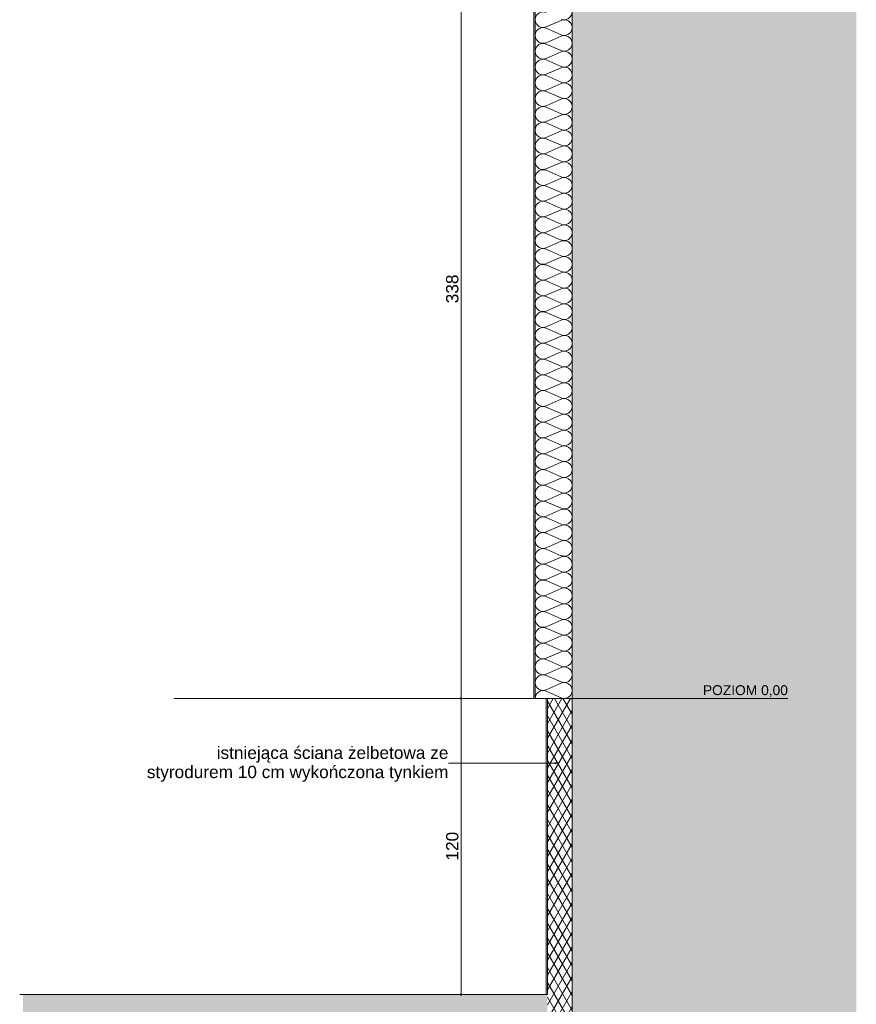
# Paper-space layout 'AD-06. DETAL KANAŁU UPUSTOWEGO ZEWNĘTRZNEGO' of a CAD drawing. Header units: millimetres. Extents: x 0 to 900, y 0 to 600.
# Tile 8 of 24: x 256 to 426, y 201 to 400. Entities that reach past the tile are written whole.
import ezdxf
from ezdxf.xclip import XClip

# ---------------------------------------------------------------- set-up
doc = ezdxf.new("R2010")
doc.units = ezdxf.units.MM
doc.header["$MEASUREMENT"] = 0
doc.header["$XCLIPFRAME"] = 0
for name, color, linetype, lineweight in [('0_Nr_pióra__1', 7, 'Continuous', 20), ('A_linie_Nr_pióra__1', 7, 'Continuous', 20), ('A_opisy EN_Nr_pióra__1', 7, 'Continuous', 20), ('A_ściany proj_Nr_pióra__1', 7, 'Continuous', 20), ('A_ściany_Nr_pióra__1', 7, 'Continuous', 20)]:
    doc.layers.add(name, color=color, linetype=linetype, lineweight=lineweight)
for name, color, linetype, lineweight, true_color in [('0_Nr_pióra__6', 7, 'Continuous', 13, 0xa9a9a9), ('A_linie_Nr_pióra__7', 7, 'Continuous', 18, 0x171717), ('A_opisy EN_Nr_pióra__170', 7, 'Continuous', 5, 0x1c1c1c), ('A_opisy EN_Nr_pióra__7', 7, 'Continuous', 18, 0x171717), ('A_opisy PL_Nr_pióra__249', 7, 'Continuous', 5, 0x191919), ('A_sciany_Nr_pióra__10', 7, 'Continuous', 13, 0x4b4b4b), ('A_ściany proj_Nr_pióra__10', 7, 'Continuous', 13, 0x4b4b4b)]:
    doc.layers.add(name, color=color, linetype=linetype, lineweight=lineweight, true_color=true_color)
for name, color, linetype in [('A_podrys', 7, 'Continuous'), ('A_ściany', 7, 'Continuous'), ('A_ściany proj', 7, 'Continuous')]:
    doc.layers.add(name, color=color, linetype=linetype)
doc.styles.add('STYL_AUTOMATYCZNY_1', font='arial.ttf')
doc.styles.add('STYL_AUTOMATYCZNY_4', font='arial.ttf')

# ---------------------------------------------------------------- blocks, each defined once
blk = doc.blocks.new('Rysunek_4_4', base_point=(-12928.01, -6941.56))
at = {"linetype": 'Continuous', "lineweight": 0, "true_color": 0xa9a9a9}
for points in [[(345.67, 262.75), (345.67, 262.71), (345.7, 262.67), (345.74, 262.64), (345.79, 262.63), (345.84, 262.64), (345.88, 262.67), (345.91, 262.71), (345.92, 262.75), (345.91, 262.8), (345.88, 262.84), (345.84, 262.87), (345.79, 262.88), (345.74, 262.87), (345.7, 262.84), (345.67, 262.8)], [(345.67, 202.75), (345.67, 202.71), (345.7, 202.67), (345.74, 202.64), (345.79, 202.63), (345.84, 202.64), (345.88, 202.67), (345.91, 202.71), (345.92, 202.75), (345.91, 202.8), (345.88, 202.84), (345.84, 202.87), (345.79, 202.88), (345.74, 202.87), (345.7, 202.84), (345.67, 202.8)]]:
    blk.add_hatch(color=253, dxfattribs=at).paths.add_polyline_path(points)
at = {"layer": 'A_ściany', "linetype": 'Continuous', "lineweight": 0, "true_color": 0x000000}
blk.add_hatch(color=18, dxfattribs=at).paths.add_polyline_path([(368.31, 27.75), (425.93, 27.75), (425.93, 595.1), (368.31, 595.1)])
at = {"layer": 'A_ściany proj', "linetype": 'Continuous', "lineweight": 0, "true_color": 0x4b4b4b}
h = blk.add_hatch(dxfattribs=at)
h.set_pattern_fill('batt_insulation_kopia_0004', color=251, style=0, pattern_type=2)
h.set_pattern_definition([(60, (-12928.0144, -6941.5605), (-1.2990381, 0.75), []), (120, (-12928.0144, -6941.5605), (1.2990381, 0.75), [])])
h.paths.add_polyline_path([(368.31, 107.75), (368.31, 262.75), (363.31, 262.75), (363.31, 107.75)])
at = {"layer": 'A_ściany proj', "linetype": 'Continuous', "lineweight": 13}
blk.add_hatch(color=8, dxfattribs=at).paths.add_polyline_path([(257.01, 202.75), (257.01, 168.86), (363.31, 168.86), (363.31, 202.75)])
at = {"layer": '0_Nr_pióra__6', "color": 253, "linetype": 'Continuous', "lineweight": 13, "ltscale": 0.05, "true_color": 0xa9a9a9}
for p, q in [((345.79, 262.88), (345.79, 431.63)), ((345.67, 262.75), (345.32, 262.75)), ((345.79, 202.88), (345.79, 262.63)), ((346.26, 262.75), (345.92, 262.75)), ((345.67, 202.75), (345.32, 202.75)), ((345.79, 202.5), (345.79, 202.63)), ((346.26, 202.75), (345.92, 202.75))]:
    blk.add_line(p, q, dxfattribs=at)
for centre in [(345.79, 262.75), (345.79, 202.75)]:
    blk.add_circle(centre, 0.125, dxfattribs=at)
at = {"layer": 'A_linie_Nr_pióra__1', "color": 7, "linetype": 'Continuous', "lineweight": 20, "ltscale": 0.05}
blk.add_line((256.32, 202.75), (363.31, 202.75), dxfattribs=at)
at = {"layer": 'A_linie_Nr_pióra__7', "color": 250, "linetype": 'Continuous', "lineweight": 18, "ltscale": 0.05, "true_color": 0x171717}
blk.add_line((287.57, 262.75), (412.06, 262.75), dxfattribs=at)
at = {"layer": 'A_opisy EN_Nr_pióra__170', "color": 250, "linetype": 'Continuous', "lineweight": 5, "ltscale": 0.05, "true_color": 0x1c1c1c}
for p, q in [((351.64, 249.64), (343.23, 249.64)), ((364.89, 249.64), (351.64, 249.64))]:
    blk.add_line(p, q, dxfattribs=at)
at = {"layer": 'A_opisy EN_Nr_pióra__7', "color": 250, "linetype": 'Continuous', "lineweight": 18, "ltscale": 0.05, "true_color": 0x171717}
for p, q in [((364.89, 249.52), (364.89, 249.77)), ((365.36, 249.64), (364.89, 249.77)), ((365.36, 249.64), (364.89, 249.52))]:
    blk.add_line(p, q, dxfattribs=at)
at = {"layer": 'A_sciany_Nr_pióra__10', "color": 251, "linetype": 'Continuous', "lineweight": 13, "ltscale": 0.05, "true_color": 0x4b4b4b}
for p, q in [((366.08, 400.14), (363.05, 398.81)), ((363.05, 398.54), (366.08, 397.21)), ((366.08, 396.94), (363.05, 395.61)), ((363.05, 395.34), (366.08, 394.01)), ((366.08, 393.74), (363.05, 392.41)), ((363.05, 392.14), (366.08, 390.81)), ((366.08, 390.54), (363.05, 389.21)), ((363.05, 388.95), (366.08, 387.62)), ((366.08, 387.35), (363.05, 386.02)), ((363.05, 385.75), (366.08, 384.42)), ((366.08, 384.15), (363.05, 382.82)), ((363.05, 382.55), (366.08, 381.22)), ((366.08, 380.95), (363.05, 379.62)), ((363.05, 379.35), (366.08, 378.02)), ((366.08, 377.75), (363.05, 376.42)), ((363.05, 376.15), (366.08, 374.82)), ((366.08, 374.55), (363.05, 373.22)), ((363.05, 372.96), (366.08, 371.62)), ((366.08, 371.36), (363.05, 370.03)), ((363.05, 369.76), (366.08, 368.43)), ((366.08, 368.16), (363.05, 366.83)), ((363.05, 366.56), (366.08, 365.23)), ((366.08, 364.96), (363.05, 363.63)), ((363.05, 363.36), (366.08, 362.03)), ((366.08, 361.76), (363.05, 360.43)), ((363.05, 360.16), (366.08, 358.83)), ((366.08, 358.56), (363.05, 357.23)), ((363.05, 356.96), (366.08, 355.63)), ((366.08, 355.37), (363.05, 354.04)), ((363.05, 353.77), (366.08, 352.44)), ((366.08, 352.17), (363.05, 350.84)), ((363.05, 350.57), (366.08, 349.24)), ((366.08, 348.97), (363.05, 347.64)), ((363.05, 347.37), (366.08, 346.04)), ((366.08, 345.77), (363.05, 344.44)), ((363.05, 344.17), (366.08, 342.84)), ((366.08, 342.57), (363.05, 341.24)), ((363.05, 340.97), (366.08, 339.64)), ((366.08, 339.38), (363.05, 338.04)), ((363.05, 337.78), (366.08, 336.45)), ((366.08, 336.18), (363.05, 334.85)), ((363.05, 334.58), (366.08, 333.25)), ((366.08, 332.98), (363.05, 331.65)), ((363.05, 331.38), (366.08, 330.05)), ((366.08, 329.78), (363.05, 328.45)), ((363.05, 328.18), (366.08, 326.85)), ((366.08, 326.58), (363.05, 325.25)), ((363.05, 324.98), (366.08, 323.65)), ((366.08, 323.38), (363.05, 322.05)), ((363.05, 321.79), (366.08, 320.46)), ((366.08, 320.19), (363.05, 318.86)), ((363.05, 318.59), (366.08, 317.26)), ((366.08, 316.99), (363.05, 315.66)), ((363.05, 315.39), (366.08, 314.06)), ((366.08, 313.79), (363.05, 312.46)), ((363.05, 312.19), (366.08, 310.86)), ((366.08, 310.59), (363.05, 309.26)), ((363.05, 308.99), (366.08, 307.66)), ((366.08, 307.39), (363.05, 306.06)), ((363.05, 305.79), (366.08, 304.46)), ((366.08, 304.2), (363.05, 302.87)), ((363.05, 302.6), (366.08, 301.27)), ((366.08, 301), (363.05, 299.67)), ((363.05, 299.4), (366.08, 298.07)), ((366.08, 297.8), (363.05, 296.47)), ((363.05, 296.2), (366.08, 294.87)), ((366.08, 294.6), (363.05, 293.27)), ((363.05, 293), (366.08, 291.67)), ((366.08, 291.4), (363.05, 290.07)), ((363.05, 289.8), (366.08, 288.47)), ((366.08, 288.21), (363.05, 286.87)), ((363.05, 286.61), (366.08, 285.28)), ((366.08, 285.01), (363.05, 283.68)), ((363.05, 283.41), (366.08, 282.08)), ((366.08, 281.81), (363.05, 280.48)), ((363.05, 280.21), (366.08, 278.88)), ((366.08, 278.61), (363.05, 277.28)), ((363.05, 277.01), (366.08, 275.68)), ((366.08, 275.41), (363.05, 274.08)), ((363.05, 273.81), (366.08, 272.48)), ((366.08, 272.21), (363.05, 270.88)), ((363.05, 270.62), (366.08, 269.29)), ((366.08, 269.02), (363.05, 267.69)), ((363.05, 267.42), (366.08, 266.09)), ((366.08, 265.82), (363.05, 264.49)), ((363.05, 264.22), (366.08, 262.89))]:
    blk.add_line(p, q, dxfattribs=at)
for centre, start_param, end_param in [((366.72, 401.87), 2.728799, 6.695979), ((362.41, 400.27), 5.870392, 9.837572), ((366.72, 398.67), 2.728799, 6.695979), ((362.41, 397.08), 5.870392, 9.837572), ((366.72, 395.48), 2.728799, 6.695979), ((362.41, 393.88), 5.870392, 9.837572), ((366.72, 392.28), 2.728799, 6.695979), ((362.41, 390.68), 5.870392, 9.837572), ((362.41, 387.48), 5.870392, 9.837572), ((366.72, 389.08), 2.728799, 6.695979), ((366.72, 385.88), 2.728799, 6.695979), ((362.41, 384.28), 5.870392, 9.837572), ((366.72, 382.68), 2.728799, 6.695979), ((362.41, 381.08), 5.870392, 9.837572), ((366.72, 379.49), 2.728799, 6.695979), ((362.41, 377.89), 5.870392, 9.837572), ((366.72, 376.29), 2.728799, 6.695979), ((362.41, 374.69), 5.870392, 9.837572), ((362.41, 371.49), 5.870392, 9.837572), ((366.72, 373.09), 2.728799, 6.695979), ((366.72, 369.89), 2.728799, 6.695979), ((362.41, 368.29), 5.870392, 9.837572), ((366.72, 366.69), 2.728799, 6.695979), ((362.41, 365.09), 5.870392, 9.837572), ((366.72, 363.5), 2.728799, 6.695979), ((362.41, 361.9), 5.870392, 9.837572), ((366.72, 360.3), 2.728799, 6.695979), ((362.41, 358.7), 5.870392, 9.837572), ((362.41, 355.5), 5.870392, 9.837572), ((366.72, 357.1), 2.728799, 6.695979), ((366.72, 353.9), 2.728799, 6.695979), ((362.41, 352.3), 5.870392, 9.837572), ((366.72, 350.7), 2.728799, 6.695979), ((362.41, 349.1), 5.870392, 9.837572), ((366.72, 347.5), 2.728799, 6.695979), ((362.41, 345.91), 5.870392, 9.837572), ((366.72, 344.31), 2.728799, 6.695979), ((362.41, 342.71), 5.870392, 9.837572), ((362.41, 339.51), 5.870392, 9.837572), ((366.72, 341.11), 2.728799, 6.695979), ((366.72, 337.91), 2.728799, 6.695979), ((362.41, 336.31), 5.870392, 9.837572), ((366.72, 334.71), 2.728799, 6.695979), ((362.41, 333.11), 5.870392, 9.837572), ((366.72, 331.51), 2.728799, 6.695979), ((362.41, 329.92), 5.870392, 9.837572), ((366.72, 328.32), 2.728799, 6.695979), ((362.41, 326.72), 5.870392, 9.837572), ((362.41, 323.52), 5.870392, 9.837572), ((366.72, 325.12), 2.728799, 6.695979), ((366.72, 321.92), 2.728799, 6.695979), ((362.41, 320.32), 5.870392, 9.837572), ((366.72, 318.72), 2.728799, 6.695979), ((362.41, 317.12), 5.870392, 9.837572), ((366.72, 315.52), 2.728799, 6.695979), ((362.41, 313.92), 5.870392, 9.837572), ((366.72, 312.33), 2.728799, 6.695979), ((362.41, 310.73), 5.870392, 9.837572), ((362.41, 307.53), 5.870392, 9.837572), ((366.72, 309.13), 2.728799, 6.695979), ((366.72, 305.93), 2.728799, 6.695979), ((362.41, 304.33), 5.870392, 9.837572), ((366.72, 302.73), 2.728799, 6.695979), ((362.41, 301.13), 5.870392, 9.837572), ((366.72, 299.53), 2.728799, 6.695979), ((362.41, 297.93), 5.870392, 9.837572), ((366.72, 296.33), 2.728799, 6.695979), ((362.41, 294.74), 5.870392, 9.837572), ((362.41, 291.54), 5.870392, 9.837572), ((366.72, 293.14), 2.728799, 6.695979), ((366.72, 289.94), 2.728799, 6.695979), ((362.41, 288.34), 5.870392, 9.837572), ((366.72, 286.74), 2.728799, 6.695979), ((362.41, 285.14), 5.870392, 9.837572), ((366.72, 283.54), 2.728799, 6.695979), ((362.41, 281.94), 5.870392, 9.837572), ((366.72, 280.34), 2.728799, 6.695979), ((362.41, 278.75), 5.870392, 9.837572), ((366.72, 277.15), 2.728799, 6.695979), ((362.41, 275.55), 5.870392, 9.837572), ((366.72, 273.95), 2.728799, 6.695979), ((362.41, 272.35), 5.870392, 9.837572), ((366.72, 270.75), 2.728799, 6.695979), ((362.41, 269.15), 5.870392, 9.837572), ((362.41, 265.95), 5.870392, 9.837572), ((366.72, 267.55), 2.728799, 6.695979), ((366.72, 264.35), 2.728799, 6.695979), ((362.41, 262.75), 5.870393, 7.853982)]:
    blk.add_ellipse(centre, major_axis=(0, 1.6), ratio=0.997517, start_param=start_param, end_param=end_param, dxfattribs=at)
at = {"layer": 'A_ściany proj_Nr_pióra__1', "color": 7, "linetype": 'Continuous', "lineweight": 20, "ltscale": 0.05}
blk.add_line((307.31, 262.75), (357.31, 262.75), dxfattribs=at)
at = {"layer": 'A_ściany proj_Nr_pióra__10', "color": 251, "linetype": 'Continuous', "lineweight": 13, "ltscale": 0.05, "true_color": 0x4b4b4b}
for p, q in [((360.56, 432), (360.56, 262.75)), ((360.81, 432), (360.81, 262.75)), ((360.56, 262.75), (368.31, 262.75)), ((363.06, 262.75), (363.06, 202.75)), ((363.31, 262.75), (363.31, 202.75))]:
    blk.add_line(p, q, dxfattribs=at)
at = {"layer": 'A_ściany_Nr_pióra__1', "color": 7, "linetype": 'Continuous', "lineweight": 20, "ltscale": 0.05}
blk.add_line((368.31, 595.1), (368.31, 27.75), dxfattribs=at)
at = {"layer": '0_Nr_pióra__1', "color": 7, "linetype": 'Continuous', "lineweight": 20, "char_height": 2.5, "width": 5.7204, "attachment_point": 7, "rotation": 90, "style": 'STYL_AUTOMATYCZNY_1'}
for s, insert in [('\\A1;{\\pql;\\fArial|b0|i0|c238|p0;\\W1.000000;338}', (345.29, 342.81)), ('\\A1;{\\pql;\\fArial|b0|i0|c238|p0;\\W1.000000;120}', (345.29, 229.89))]:
    blk.add_mtext(s, dxfattribs=dict(at, insert=insert))
at = {"layer": 'A_opisy EN_Nr_pióra__1', "color": 7, "linetype": 'Continuous', "lineweight": 20, "insert": (343.23, 249.42), "char_height": 2.5, "width": 62.9819, "attachment_point": 6, "line_spacing_factor": 0.93479, "style": 'STYL_AUTOMATYCZNY_1'}
blk.add_mtext('\\A1;{\\pqr;\\fArial|b0|i0|c238|p0;\\W1.000000;istniejąca ściana żelbetowa ze styrodurem 10 cm wykończona tynkiem}', dxfattribs=at)
at = {"layer": 'A_opisy PL_Nr_pióra__249', "color": 250, "linetype": 'Continuous', "lineweight": 5, "true_color": 0x191919, "insert": (412.06, 263.05), "char_height": 2, "attachment_point": 9, "style": 'STYL_AUTOMATYCZNY_4'}
blk.add_mtext('\\A1;{\\pqr;\\fArial|b0|i0|c238|p0;\\W1.000000;POZIOM 0,00}', dxfattribs=at)

psp = doc.layouts.new('AD-06. DETAL KANAŁU UPUSTOWEGO ZEWNĘTRZNEGO')

# ---------------------------------------------------------------- block references
at = {"layer": 'A_podrys', "color": 37, "linetype": 'Continuous', "lineweight": 5, "true_color": 0x656532}
ref = psp.add_blockref('Rysunek_4_4', (-12928.01, -6941.56), dxfattribs=at)
XClip(ref).set_block_clipping_path([(226.7159859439, 4.9001775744), (425.9250339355, 595.1)])

doc.saveas('drawing.dxf')
